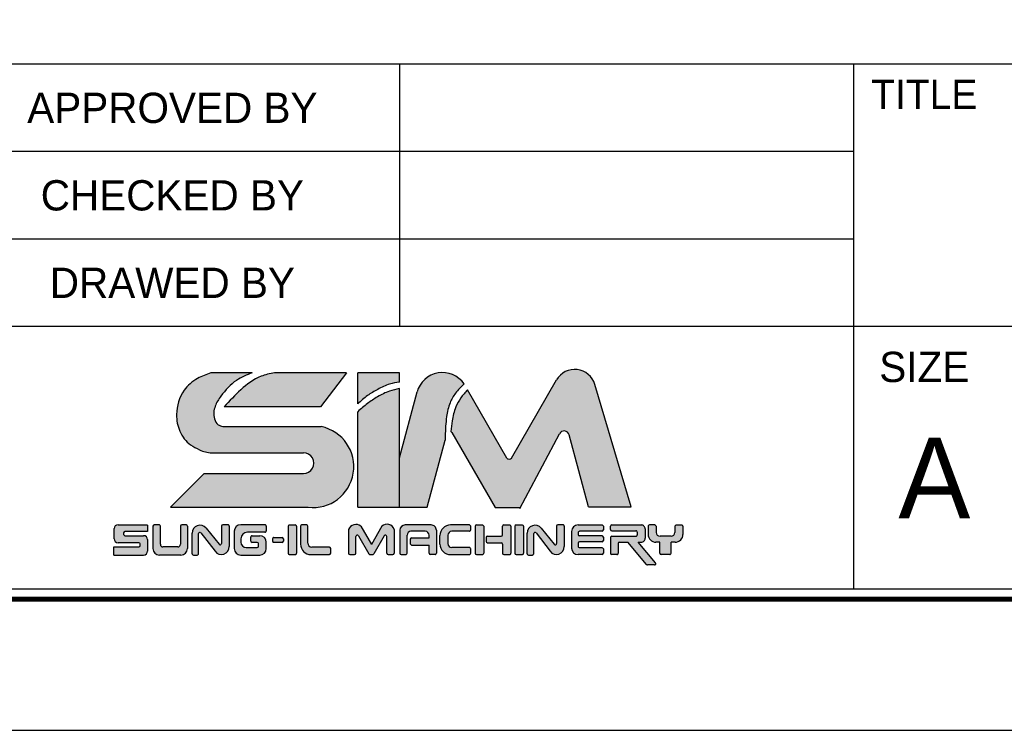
# Model space of a CAD drawing. Header units: millimetres. Extents: x 7251 to 7964, y 51 to 555.
# Tile 2 of 5: x 7707 to 7824, y 51 to 135. Entities that reach past the tile are written whole.
import ezdxf
from ezdxf.enums import TextEntityAlignment as Align

# ---------------------------------------------------------------- set-up
doc = ezdxf.new("R2010")
doc.units = ezdxf.units.MM
doc.header["$LTSCALE"] = 5
doc.layers.add('가는실선', color=1, linetype='Continuous')
doc.layers.add('외형선', color=3, linetype='Continuous')

# ---------------------------------------------------------------- blocks, each defined once
blk = doc.blocks.new('SUNGIL')
at = {"layer": '외형선'}
h = blk.add_hatch(color=150, dxfattribs=at)
h.dxf.hatch_style = 1
h.paths.add_polyline_path([(-15.32034521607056, 0.1363232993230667, 0.4142135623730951), (-15.62034521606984, 0.436323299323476), (-17.04332946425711, 0.436323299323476, -0.4142135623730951), (-17.1433294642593, 0.5363232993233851), (-17.1433294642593, 0.6607271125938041, -0.4142135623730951), (-17.04332946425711, 0.7607271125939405), (-15.32034521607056, 0.7607271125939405), (-15.32034521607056, 1.272719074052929), (-17.57193392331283, 1.272719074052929, 0.4142135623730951), (-17.87193392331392, 0.972719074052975), (-17.87193392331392, 0.2039128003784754, 0.4142135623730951), (-17.57193392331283, -0.09608719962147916), (-15.99039048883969, -0.09608719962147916, -0.4142135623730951), (-15.89039048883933, -0.196087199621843), (-15.89039048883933, -0.314784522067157, -0.4142135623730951), (-15.99039048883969, -0.4147845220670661), (-17.90080074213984, -0.4147845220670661), (-17.90080074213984, -1.035964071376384), (-15.62034521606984, -1.035964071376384, 0.4142135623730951), (-15.32034521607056, -0.7359640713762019)])
h.paths.add_polyline_path([(-3.959990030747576, 1.152137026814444, 0.4142135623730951), (-4.059990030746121, 1.25213702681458), (-4.51451652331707, 1.252137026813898, 0.4142135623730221), (-4.614516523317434, 1.152137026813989), (-4.614516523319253, -0.9073124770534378, 0.4142135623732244), (-4.51451652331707, -1.007312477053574), (-4.059990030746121, -1.007312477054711, 0.4142135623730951), (-3.959990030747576, -0.9073124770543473)])
h.paths.add_polyline_path([(0.5650335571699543, 0.3762042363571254, -0.7673269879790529), (0.7516360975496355, 0.4262042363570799), (1.550409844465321, -0.9573124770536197, 0.2679491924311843), (1.637012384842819, -1.007312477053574), (1.835682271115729, -1.007312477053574, 0.2679491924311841), (1.922284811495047, -0.9573124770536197), (2.721058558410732, 0.4262042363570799, -0.7673269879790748), (2.907661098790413, 0.3762042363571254), (2.907661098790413, -0.9073124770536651, 0.4142135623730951), (3.007661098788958, -1.007312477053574), (3.372694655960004, -1.007312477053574, 0.4142135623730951), (3.472694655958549, -0.9073124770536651), (3.472694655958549, 0.9073124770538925, 0.5572135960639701), (2.5396819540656, 1.157312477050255), (1.736347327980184, -0.2341039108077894), (0.9330127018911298, 1.157312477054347, 0.5198906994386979), (0, 0.9073124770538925), (0, -0.9073124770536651, 0.4142135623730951), (0.1000000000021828, -1.007312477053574), (0.4650335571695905, -1.007312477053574, 0.4142135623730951), (0.5650335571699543, -0.9073124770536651)])
h = blk.add_hatch(color=251, dxfattribs=at)
h.dxf.hatch_style = 1
h.paths.add_polyline_path([(-4.97105499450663, 0.2072521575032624, 0.4142135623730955), (-5.071054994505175, 0.3072521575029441), (-5.691646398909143, 0.3072521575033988, 0.4142135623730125), (-5.791646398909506, 0.2072521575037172), (-5.791646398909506, 0.02459882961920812, 0.414213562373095), (-5.691646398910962, -0.0754011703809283), (-5.071054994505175, -0.07540117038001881, 0.4142135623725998), (-4.97105499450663, 0.02459882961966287)])
h.paths.add_polyline_path([(-12.28087751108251, -0.535964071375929), (-12.28087751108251, 1.17271907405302, 0.4142135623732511), (-12.38087751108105, 1.272719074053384), (-12.71824673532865, 1.272719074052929, 0.4142135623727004), (-12.81824673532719, 1.172719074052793), (-12.81824673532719, -0.2217138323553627, -0.4142135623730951), (-13.01824673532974, -0.4217138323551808), (-14.14548000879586, -0.4217138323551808, -0.4142135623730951), (-14.34548000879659, -0.2217138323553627), (-14.34548000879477, 1.172719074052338, 0.4142135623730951), (-14.44548000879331, 1.272719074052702), (-14.80751994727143, 1.272719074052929, 0.4142135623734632), (-14.90751994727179, 1.172719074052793), (-14.90751994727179, -0.5359640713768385, 0.4142135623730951), (-14.40751994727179, -1.035964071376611), (-12.78087751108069, -1.035964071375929, 0.4142135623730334)])
h.paths.add_polyline_path([(-9.099099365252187, -0.3905156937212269), (-9.099099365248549, 1.172719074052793, 0.4142135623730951), (-9.199099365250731, 1.272719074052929), (-9.587536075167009, 1.272719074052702, 0.4142135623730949), (-9.687536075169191, 1.172719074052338), (-9.687536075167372, -0.1538528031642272, -0.7053166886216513), (-9.865012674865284, -0.2170776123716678), (-10.8639320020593, 1.007012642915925, 0.7053166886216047), (-11.92879160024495, 0.6276637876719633), (-11.92879160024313, -0.9359640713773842, 0.4142135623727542), (-11.82879160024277, -1.035964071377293), (-11.52689582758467, -1.035964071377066, 0.4142135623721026), (-11.4268958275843, -0.9359640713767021), (-11.4268958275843, 0.5934383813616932, -0.7182104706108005), (-11.2473006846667, 0.6539744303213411), (-10.17667022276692, -0.7537319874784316, 0.7182104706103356)])
h.paths.add_polyline_path([(-6.271341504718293, -0.5359640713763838), (-6.271341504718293, -0.06761265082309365, 0.4142135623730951), (-6.771341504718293, 0.4323873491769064), (-7.354107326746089, 0.4323873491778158, 0.4142135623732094), (-7.454107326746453, 0.3323873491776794), (-7.454107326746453, 0.0296939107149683, 0.4142135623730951), (-7.354107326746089, -0.07030608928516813), (-6.96120667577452, -0.07030608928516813, -0.4142135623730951), (-6.861206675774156, -0.1703060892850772), (-6.861206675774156, -0.365264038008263, -0.4142135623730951), (-6.96120667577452, -0.4652640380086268), (-7.806013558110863, -0.4652640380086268, -0.4142135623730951), (-8.206013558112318, -0.06526403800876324), (-8.206013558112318, 0.2047066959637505, -0.4142135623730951), (-7.706013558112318, 0.7047066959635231), (-6.371341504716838, 0.7047066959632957, 0.4142135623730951), (-6.271341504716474, 0.8047066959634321), (-6.271341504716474, 1.172719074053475, 0.4142135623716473), (-6.371341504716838, 1.272719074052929), (-8.217759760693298, 1.272719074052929, 0.4142135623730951), (-8.717759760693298, 0.7727190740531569), (-8.717759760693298, -0.5359640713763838, 0.414213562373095), (-8.217759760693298, -1.035964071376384), (-6.771341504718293, -1.035964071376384, 0.4142135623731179)])
h.paths.add_polyline_path([(-1.362338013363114, -0.5293903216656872, 0.4142135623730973), (-1.462338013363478, -0.4293903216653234), (-2.803363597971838, -0.4293903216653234, -0.4142135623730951), (-3.10336359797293, -0.1293903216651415), (-3.10336359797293, 1.152137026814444, 0.4142135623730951), (-3.203363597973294, 1.25213702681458), (-3.559534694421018, 1.25213702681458, 0.4142135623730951), (-3.659534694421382, 1.152137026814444), (-3.659534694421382, -0.2073124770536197, 0.414213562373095), (-2.85953469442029, -1.007312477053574), (-1.462338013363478, -1.007312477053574, 0.414213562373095), (-1.362338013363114, -0.9073124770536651)])
h.paths.add_polyline_path([(4.456342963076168, 0.4686641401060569, -0.4142135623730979), (4.75634296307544, 0.7686641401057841), (5.839535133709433, 0.7686641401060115, -0.4142135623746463), (6.139535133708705, 0.4686641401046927), (6.139535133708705, 0.2733334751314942), (4.805098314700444, 0.2733334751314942, 0.4142135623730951), (4.705098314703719, 0.1733334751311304), (4.705098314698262, -0.1743424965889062, 0.414213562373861), (4.805098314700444, -0.2743424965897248), (6.139535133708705, -0.2743424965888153), (6.139535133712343, -0.9073124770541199, 0.4142135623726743), (6.239535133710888, -1.007312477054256), (6.59340447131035, -1.007312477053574, 0.414213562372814), (6.693404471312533, -0.9073124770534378), (6.693404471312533, 0.852137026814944, 0.4142135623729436), (6.293404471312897, 1.25213702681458), (4.306512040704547, 1.252137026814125, 0.4142135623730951), (3.906512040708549, 0.8521370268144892), (3.906512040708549, -0.9073124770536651, 0.4142135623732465), (4.006512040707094, -1.007312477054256), (4.356342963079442, -1.007312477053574, 0.414213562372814), (4.456342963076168, -0.9073124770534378)])
h.paths.add_polyline_path([(9.308905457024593, -0.5669163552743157, 0.4142135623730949), (9.20890545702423, -0.4669163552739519), (7.872290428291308, -0.4669163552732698, -0.4142135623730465), (7.572290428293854, -0.1669163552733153), (7.572290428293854, 0.4716728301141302, -0.4142135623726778), (7.872290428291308, 0.77167283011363), (9.208905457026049, 0.7716728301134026, 0.4142135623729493), (9.308905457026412, 0.8716728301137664), (9.308905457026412, 1.152137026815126, 0.4142135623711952), (9.20890545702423, 1.25213702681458), (7.769105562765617, 1.252137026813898, 0.4142135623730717), (6.969105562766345, 0.4521370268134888), (6.969105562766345, -0.2073124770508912, 0.4142135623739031), (7.769105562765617, -1.007312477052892), (9.20890545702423, -1.007312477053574, 0.4142135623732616), (9.308905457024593, -0.9073124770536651)])
h.paths.add_polyline_path([(10.2991855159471, 1.152137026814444, 0.4142135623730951), (10.19918551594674, 1.25213702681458), (9.744659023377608, 1.252137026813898, 0.4142135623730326), (9.644659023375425, 1.152137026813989), (9.644659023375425, -0.9073124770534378, 0.4142135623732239), (9.744659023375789, -1.007312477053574), (10.19918551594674, -1.007312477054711, 0.4142135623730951), (10.2991855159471, -0.9073124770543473)])
h.paths.add_polyline_path([(12.38076114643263, 1.152137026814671, 0.4142135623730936), (12.28076114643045, 1.25213702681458), (11.82623465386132, 1.252137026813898, 0.4142135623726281), (11.72623465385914, 1.152137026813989), (11.72623465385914, 0.4936220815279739, -0.4142135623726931), (11.62623465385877, 0.3936220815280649), (10.58187901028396, 0.3936220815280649, 0.4142135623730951), (10.48187901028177, 0.2936220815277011), (10.48187901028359, 0.00194314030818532, 0.4142135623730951), (10.58187901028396, -0.09805685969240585), (11.62623465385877, -0.09805685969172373, -0.4142135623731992), (11.72623465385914, -0.1980568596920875), (11.72623465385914, -0.9073124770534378, 0.4142135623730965), (11.8262346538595, -1.007312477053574), (12.28076114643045, -1.007312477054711, 0.4142135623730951), (12.38076114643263, -0.9073124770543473)])
h.paths.add_polyline_path([(13.32977494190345, 1.152137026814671, 0.4142135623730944), (13.22977494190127, 1.25213702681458), (12.77524844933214, 1.252137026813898, 0.4142135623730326), (12.67524844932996, 1.152137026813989), (12.67524844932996, -0.9073124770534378, 0.4142135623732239), (12.77524844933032, -1.007312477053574), (13.22977494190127, -1.007312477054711, 0.4142135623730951), (13.32977494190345, -0.9073124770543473)])
h.paths.add_polyline_path([(14.6790167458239, 1.007012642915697, 0.7053166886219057), (13.61415714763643, 0.6276637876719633), (13.61415714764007, -0.9359640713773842, 0.4142135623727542), (13.71415714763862, -1.035964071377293), (14.01605292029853, -1.035964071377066, 0.4142135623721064), (14.11605292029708, -0.9359640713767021), (14.11605292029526, 0.5934383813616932, -0.7182104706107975), (14.2956480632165, 0.6539744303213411), (15.36627852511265, -0.7537319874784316, 0.7182104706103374), (16.44384938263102, -0.3905156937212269), (16.44384938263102, 1.172719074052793, 0.4142135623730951), (16.34384938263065, 1.272719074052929), (15.95541267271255, 1.272719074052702, 0.4142135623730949), (15.85541267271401, 1.172719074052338), (15.85541267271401, -0.1538528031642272, -0.7053166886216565), (15.6779360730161, -0.2170776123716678)])
h.paths.add_polyline_path([(19.4189332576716, 1.152137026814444, 0.4142135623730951), (19.31893325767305, 1.25213702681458), (17.49662840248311, 1.25213702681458, 0.4142135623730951), (16.99662840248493, 0.7521370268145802), (16.99662840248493, -0.5073124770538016, 0.4142135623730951), (17.49662840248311, -1.007312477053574), (19.31893325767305, -1.007312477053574, 0.414213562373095), (19.4189332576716, -0.9073124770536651), (19.4189332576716, -0.5778951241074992, 0.4142135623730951), (19.31893325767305, -0.4778951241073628), (17.60363558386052, -0.4778951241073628, -0.4142135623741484), (17.50363558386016, -0.3778951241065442), (17.50363558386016, -0.1244796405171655, -0.4142135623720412), (17.60363558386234, -0.02447964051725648), (19.31893325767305, -0.02447964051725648, 0.4142135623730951), (19.4189332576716, 0.07552035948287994), (19.4189332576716, 0.3219568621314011, 0.4142135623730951), (19.31893325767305, 0.4219568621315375), (17.60363558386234, 0.4219568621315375, -0.4142135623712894), (17.50363558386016, 0.5219568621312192), (17.50363558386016, 0.6707348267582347, -0.4142135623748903), (17.60363558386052, 0.7707348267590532), (19.31893325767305, 0.7707348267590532, 0.4142135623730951), (19.4189332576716, 0.870734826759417)])
h.paths.add_polyline_path([(22.60263788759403, 0.952137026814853, 0.4142135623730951), (22.30263788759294, 1.252137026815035), (20.05717268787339, 1.25213702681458, 0.4142135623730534), (19.95717268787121, 1.152137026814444), (19.95717268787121, 0.9041253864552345, 0.4142135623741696), (20.05717268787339, 0.8041253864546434), (21.90090023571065, 0.8041253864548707, -0.4142135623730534), (22.00090023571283, 0.7041253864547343), (22.00090023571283, 0.4896281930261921, -0.4142135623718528), (21.90090023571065, 0.3896281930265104), (20.05717268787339, 0.3896281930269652, 0.4142135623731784), (19.95717268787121, 0.2896281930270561), (19.95717268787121, -0.9073124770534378, 0.4142135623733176), (20.05717268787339, -1.007312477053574), (20.45308013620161, -1.007312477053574, 0.414213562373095), (20.55308013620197, -0.9073124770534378), (20.55308013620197, -0.1613095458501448, -0.414213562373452), (20.65308013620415, -0.06130954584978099), (21.28090429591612, -0.06130954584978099), (22.70003576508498, -1.752564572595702, 0.2216946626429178), (22.77664020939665, -1.788285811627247), (23.31875131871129, -1.788285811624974, 0.6370702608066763), (23.39535576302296, -1.624007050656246), (22.08409686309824, -0.06130954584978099), (22.30263788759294, -0.06130954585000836, 0.4142135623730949), (22.60263788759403, 0.2386904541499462)])
h.paths.add_polyline_path([(25.48938805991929, 0.5386904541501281), (25.48938805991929, 1.152137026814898, 0.4142135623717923), (25.38938805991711, 1.25213702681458), (24.97889821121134, 1.25213702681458, 0.4142135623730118), (24.87889821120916, 1.152137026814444), (24.87889821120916, 0.6896281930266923, -0.4142135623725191), (24.57889821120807, 0.3896281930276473), (23.73988544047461, 0.3896281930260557, -0.414213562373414), (23.4398854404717, 0.6896281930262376), (23.4398854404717, 1.152137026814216, 0.4142135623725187), (23.33988544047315, 1.252137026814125), (22.92939559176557, 1.25213702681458, 0.4142135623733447), (22.82939559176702, 1.152137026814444), (22.82939559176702, 0.5386904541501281, 0.4142135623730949), (23.42939559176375, -0.06130954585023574), (24.88938805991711, -0.06130954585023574, 0.4142135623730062)])
h.paths.add_polyline_path([(24.57966956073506, -0.06130954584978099), (23.71582084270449, -0.06130954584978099), (23.71582084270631, -0.9073124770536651, 0.4142135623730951), (23.81582084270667, -1.007312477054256), (24.47966956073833, -1.007312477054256, 0.4142135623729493), (24.57966956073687, -0.9073124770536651)])
for p, q in [((-17.87193392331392, 0.203912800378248), (-17.87193392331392, 0.972719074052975)), ((-17.57193392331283, 1.272719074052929), (-15.32034521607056, 1.272719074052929)), ((-15.32034521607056, 0.7607271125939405), (-17.04332946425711, 0.7607271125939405)), ((-15.32034521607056, 1.234862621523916), (-15.32034521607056, 0.7607271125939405)), ((-14.90751994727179, 1.17271907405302), (-14.90751994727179, -0.5359640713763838)), ((-14.44548000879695, 1.272719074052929), (-14.80751994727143, 1.272719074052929)), ((-14.34548000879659, -0.2217138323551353), (-14.34548000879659, 1.17271907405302)), ((-12.81824673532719, 1.17271907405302), (-12.81824673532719, -0.2217138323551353)), ((-12.38087751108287, 1.272719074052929), (-12.71824673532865, 1.272719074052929)), ((-12.28087751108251, 1.17271907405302), (-12.28087751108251, -0.5359640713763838)), ((-10.86393200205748, 1.007012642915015), (-9.865012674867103, -0.2170776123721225)), ((-9.687536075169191, 1.17271907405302), (-9.687536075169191, -0.1538528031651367)), ((-9.199099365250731, 1.272719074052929), (-9.587536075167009, 1.272719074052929)), ((-9.099099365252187, 1.17271907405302), (-9.099099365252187, -0.390515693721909)), ((-8.717759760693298, 0.7727190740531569), (-8.717759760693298, -0.5359640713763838)), ((-6.371341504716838, 1.272719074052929), (-8.217759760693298, 1.272719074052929)), ((-6.271341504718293, 1.17271907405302), (-6.271341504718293, 0.8047066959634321)), ((-6.271341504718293, 1.17271907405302), (-6.271341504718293, 0.8047066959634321)), ((-4.614516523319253, 1.152137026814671), (-4.614516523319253, -0.9073124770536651)), ((-4.51451652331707, 1.25213702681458), (-4.059990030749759, 1.25213702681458)), ((-3.959990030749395, 1.152137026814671), (-3.959990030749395, -0.9073124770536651)), ((-3.659534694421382, 1.152137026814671), (-3.659534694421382, -0.2073124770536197)), ((-3.203363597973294, 1.25213702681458), (-3.559534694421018, 1.25213702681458)), ((-3.10336359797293, -0.1293903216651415), (-3.10336359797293, 1.152137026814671)), ((0, 0.9073124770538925), (0, -0.9073124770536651)), ((0.9330127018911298, 1.157312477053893), (1.736347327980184, -0.2341039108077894)), ((2.5396819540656, 1.157312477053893), (1.736347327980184, -0.2341039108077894)), ((3.472694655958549, 0.9073124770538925), (3.472694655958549, -0.9073124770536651)), ((3.906512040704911, 0.8521370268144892), (3.906512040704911, -0.9073124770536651)), ((6.293404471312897, 1.25213702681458), (4.306512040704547, 1.25213702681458)), ((5.839535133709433, 0.7686641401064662), (4.75634296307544, 0.7686641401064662)), ((6.693404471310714, 0.8521370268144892), (6.693404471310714, -0.9073124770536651)), ((9.20890545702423, 1.25213702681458), (7.769105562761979, 1.25213702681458)), ((9.20890545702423, 0.7716728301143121), (7.872290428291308, 0.7716728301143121)), ((9.308905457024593, 0.8716728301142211), (9.308905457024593, 1.152137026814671)), ((9.644659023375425, 1.152137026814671), (9.644659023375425, -0.9073124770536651)), ((9.744659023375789, 1.25213702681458), (10.19918551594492, 1.25213702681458)), ((10.2991855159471, 1.152137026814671), (10.2991855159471, -0.9073124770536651)), ((11.72623465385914, 0.4936220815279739), (11.72623465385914, 1.152137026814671)), ((11.8262346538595, 1.25213702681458), (12.28076114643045, 1.25213702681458)), ((12.38076114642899, 1.152137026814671), (12.38076114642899, -0.9073124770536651)), ((12.67524844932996, 1.152137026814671), (12.67524844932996, -0.9073124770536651)), ((12.77524844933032, 1.25213702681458), (13.22977494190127, 1.25213702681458)), ((13.32977494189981, 1.152137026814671), (13.32977494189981, -0.9073124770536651)), ((14.6790167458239, 1.007012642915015), (15.67793607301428, -0.2170776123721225)), ((15.85541267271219, 1.17271907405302), (15.85541267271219, -0.1538528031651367)), ((16.34384938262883, 1.272719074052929), (15.95541267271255, 1.272719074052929)), ((16.44384938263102, 1.17271907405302), (16.44384938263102, -0.390515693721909)), ((16.99662840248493, 0.7521370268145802), (16.99662840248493, -0.5073124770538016)), ((17.49662840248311, 1.25213702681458), (19.31893325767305, 1.25213702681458)), ((19.31893325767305, 0.7707348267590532), (17.60363558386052, 0.7707348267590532)), ((19.4189332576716, 1.152137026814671), (19.4189332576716, 0.8707348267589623)), ((19.95717268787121, 0.904125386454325), (19.95717268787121, 1.152137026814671)), ((20.05717268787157, 1.25213702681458), (22.30263788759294, 1.25213702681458)), ((20.05717268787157, 0.804125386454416), (21.90090023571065, 0.804125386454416)), ((22.60263788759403, 0.9521370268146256), (22.60263788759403, 0.2386904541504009)), ((22.82939559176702, 1.152137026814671), (22.82939559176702, 0.5386904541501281)), ((23.33988544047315, 1.25213702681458), (22.92939559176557, 1.25213702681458)), ((23.4398854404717, 1.152137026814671), (23.4398854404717, 0.6896281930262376)), ((24.87889821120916, 1.152137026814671), (24.87889821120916, 0.6896281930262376)), ((24.97889821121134, 1.25213702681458), (25.38938805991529, 1.25213702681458)), ((25.48938805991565, 1.152137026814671), (25.48938805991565, 0.5386904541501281)), ((-17.1433294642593, 0.6607271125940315), (-17.1433294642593, 0.5363232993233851)), ((-17.04332946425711, 0.436323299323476), (-15.62034521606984, 0.436323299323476)), ((-15.32034521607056, 0.1363232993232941), (-15.32034521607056, -0.7359640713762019)), ((-11.92879160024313, -0.9359640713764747), (-11.92879160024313, 0.6276637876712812)), ((-11.4268958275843, -0.9359640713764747), (-11.4268958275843, 0.5934383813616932)), ((-11.2473006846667, 0.6539744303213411), (-10.17667022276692, -0.7537319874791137)), ((-8.206013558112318, 0.2047066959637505), (-8.206013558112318, -0.06526403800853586)), ((-6.371341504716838, 0.7047066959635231), (-7.706013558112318, 0.7047066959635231)), ((-7.454107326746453, 0.02969391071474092), (-7.454107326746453, 0.3323873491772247)), ((-7.354107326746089, 0.4323873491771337), (-6.771341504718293, 0.4323873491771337)), ((-5.791646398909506, 0.2072521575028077), (-5.791646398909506, 0.02459882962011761)), ((-5.691646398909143, 0.3072521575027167), (-5.071054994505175, 0.3072521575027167)), ((-4.971054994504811, 0.2072521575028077), (-4.971054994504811, 0.02459882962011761)), ((0.5650335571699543, -0.9073124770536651), (0.5650335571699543, 0.3762042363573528)), ((0.7516360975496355, 0.4262042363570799), (1.550409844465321, -0.9573124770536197)), ((2.721058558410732, 0.4262042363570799), (1.922284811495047, -0.9573124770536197)), ((2.907661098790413, -0.9073124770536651), (2.907661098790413, 0.3762042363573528)), ((4.456342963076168, -0.9073124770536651), (4.456342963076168, 0.4686641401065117)), ((4.705098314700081, 0.1733334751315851), (4.705098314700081, -0.1743424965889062)), ((4.805098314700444, 0.2733334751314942), (6.139535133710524, 0.2733334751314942)), ((6.139535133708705, 0.2733334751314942), (6.139535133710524, 0.4686641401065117)), ((6.969105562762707, -0.2073124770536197), (6.969105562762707, 0.4521370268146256)), ((7.572290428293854, 0.4716728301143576), (7.572290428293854, -0.1669163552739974)), ((10.48187901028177, 0.2936220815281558), (10.48187901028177, 0.00194314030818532)), ((10.58187901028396, 0.3936220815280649), (11.62623465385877, 0.3936220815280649)), ((13.61415714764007, -0.9359640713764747), (13.61415714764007, 0.6276637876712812)), ((14.11605292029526, -0.9359640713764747), (14.11605292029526, 0.5934383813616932)), ((14.2956480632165, 0.6539744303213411), (15.36627852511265, -0.7537319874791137)), ((17.50363558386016, 0.6707348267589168), (17.50363558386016, 0.5219568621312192)), ((19.31893325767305, 0.4219568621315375), (17.60363558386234, 0.4219568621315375)), ((19.4189332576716, 0.3219568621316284), (19.4189332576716, 0.07552035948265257)), ((19.95717268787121, 0.2896281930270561), (19.95717268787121, -0.9073124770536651)), ((20.05717268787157, 0.3896281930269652), (21.90090023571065, 0.3896281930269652)), ((22.0009002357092, 0.704125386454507), (22.0009002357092, 0.4896281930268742)), ((24.57889821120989, 0.3896281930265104), (23.73988544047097, 0.3896281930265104)), ((-17.90080074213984, -1.035964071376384), (-17.90080074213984, -0.4147845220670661)), ((-17.90080074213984, -0.4147845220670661), (-15.99039048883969, -0.4147845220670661)), ((-15.99039048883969, -0.09608719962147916), (-17.57193392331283, -0.09608719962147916)), ((-15.89039048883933, -0.314784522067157), (-15.89039048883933, -0.1960871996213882)), ((-13.01824673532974, -0.4217138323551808), (-14.14548000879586, -0.4217138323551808)), ((-7.806013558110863, -0.4652640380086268), (-6.96120667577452, -0.4652640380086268)), ((-6.96120667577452, -0.07030608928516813), (-7.354107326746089, -0.07030608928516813)), ((-6.861206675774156, -0.3652640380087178), (-6.861206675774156, -0.1703060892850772)), ((-6.271341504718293, -0.5359640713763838), (-6.271341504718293, -0.0676126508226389)), ((-5.071054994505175, -0.07540117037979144), (-5.691646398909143, -0.07540117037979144)), ((-1.462338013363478, -0.4293903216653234), (-2.803363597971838, -0.4293903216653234)), ((-1.362338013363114, -0.9073124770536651), (-1.362338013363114, -0.5293903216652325)), ((4.805098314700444, -0.2743424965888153), (6.139535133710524, -0.2743424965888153)), ((6.139535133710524, -0.9073124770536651), (6.139535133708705, -0.2743424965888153)), ((9.20890545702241, -0.4669163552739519), (7.872290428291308, -0.4669163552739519)), ((9.308905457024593, -0.9073124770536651), (9.308905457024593, -0.566916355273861)), ((10.58187901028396, -0.09805685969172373), (11.62623465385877, -0.09805685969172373)), ((11.72623465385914, -0.1980568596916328), (11.72623465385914, -0.9073124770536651)), ((17.50363558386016, -0.1244796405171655), (17.50363558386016, -0.377895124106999)), ((19.31893325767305, -0.02447964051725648), (17.60363558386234, -0.02447964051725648)), ((19.31893325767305, -0.4778951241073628), (17.60363558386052, -0.4778951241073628)), ((19.4189332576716, -0.5778951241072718), (19.4189332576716, -0.9073124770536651)), ((20.55308013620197, -0.16130954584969), (20.55308013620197, -0.9073124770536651)), ((20.65308013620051, -0.06130954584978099), (21.28090429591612, -0.06130954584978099)), ((22.70003576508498, -1.752564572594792), (21.28090429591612, -0.06130954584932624)), ((22.08409686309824, -0.06130954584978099), (22.30263788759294, -0.06130954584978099)), ((23.39535576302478, -1.624007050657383), (22.08409686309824, -0.06130954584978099)), ((23.71582084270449, -0.06130954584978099), (23.42939559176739, -0.06130954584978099)), ((23.71582084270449, -0.9073124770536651), (23.71582084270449, -0.06130954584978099)), ((24.88938805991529, -0.06130954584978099), (24.57966956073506, -0.06130954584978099)), ((24.57966956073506, -0.9073124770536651), (24.57966956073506, -0.06130954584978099)), ((-17.90080074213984, -1.035964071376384), (-15.62034521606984, -1.035964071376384)), ((-12.78087751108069, -1.035964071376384), (-14.40751994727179, -1.035964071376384)), ((-11.82879160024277, -1.035964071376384), (-11.52689582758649, -1.035964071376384)), ((-8.217759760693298, -1.035964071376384), (-6.771341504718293, -1.035964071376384)), ((-4.51451652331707, -1.007312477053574), (-4.059990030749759, -1.007312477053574)), ((-2.85953469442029, -1.007312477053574), (-1.462338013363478, -1.007312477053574)), ((0.1000000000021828, -1.007312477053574), (0.4650335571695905, -1.007312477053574)), ((1.637012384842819, -1.007312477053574), (1.835682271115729, -1.007312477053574)), ((3.007661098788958, -1.007312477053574), (3.372694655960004, -1.007312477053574)), ((4.006512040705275, -1.007312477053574), (4.356342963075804, -1.007312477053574)), ((6.59340447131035, -1.007312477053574), (6.239535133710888, -1.007312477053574)), ((7.769105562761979, -1.007312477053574), (9.20890545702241, -1.007312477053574)), ((9.744659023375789, -1.007312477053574), (10.19918551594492, -1.007312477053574)), ((11.8262346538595, -1.007312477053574), (12.28076114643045, -1.007312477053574)), ((12.77524844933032, -1.007312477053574), (13.22977494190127, -1.007312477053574)), ((13.71415714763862, -1.035964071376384), (14.0160529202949, -1.035964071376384)), ((19.31893325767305, -1.007312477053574), (17.49662840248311, -1.007312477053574)), ((20.45308013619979, -1.007312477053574), (20.05717268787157, -1.007312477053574)), ((24.47966956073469, -1.007312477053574), (23.81582084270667, -1.007312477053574)), ((23.31875131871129, -1.788285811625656), (22.77664020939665, -1.788285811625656))]:
    blk.add_line(p, q, dxfattribs=at)
for centre, radius, start, end in [((-17.57193392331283, 0.972719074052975), 0.3, 90, 180), ((-17.04332946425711, 0.6607271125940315), 0.09999999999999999, 90, 180), ((-14.80751994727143, 1.17271907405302), 0.09999999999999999, 90, 180), ((-14.44548000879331, 1.172719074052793), 0.09999999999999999, 2.62505172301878e-10, 90.00000000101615), ((-12.71824673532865, 1.17271907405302), 0.09999999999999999, 90, 180), ((-12.38087751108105, 1.172719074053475), 0.09999999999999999, 359.9999999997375, 90.00000000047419), ((-11.32879160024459, 0.6276637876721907), 0.6, 39.21617813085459, 180.0000000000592), ((-9.587536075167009, 1.172719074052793), 0.09999999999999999, 90.00000000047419, 179.9999999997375), ((-9.199099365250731, 1.17271907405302), 0.09999999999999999, 0, 90.00000000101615), ((-8.217759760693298, 0.7727190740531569), 0.5, 90, 180), ((-6.371341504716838, 1.17271907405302), 0.09999999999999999, 0, 90.00000000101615), ((-6.371341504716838, 0.8047066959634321), 0.09999999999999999, 269.9999999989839, 1.270186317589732e-10), ((-4.51451652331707, 1.152137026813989), 0.09999999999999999, 90.00000000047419, 179.9999999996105), ((-4.059990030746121, 1.152137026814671), 0.09999999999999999, 359.9999999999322, 90.00000000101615), ((-3.559534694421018, 1.152137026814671), 0.09999999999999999, 90, 180), ((-3.203363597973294, 1.152137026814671), 0.09999999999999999, 0, 90), ((0.5542307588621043, 0.704920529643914), 0.5900290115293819, 50.06099622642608, 159.9390037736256), ((2.928848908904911, 0.7436779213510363), 0.5679299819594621, 16.7457072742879, 133.2542927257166), ((4.306512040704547, 0.8521370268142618), 0.4, 90.00000000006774, 179.9999999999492), ((4.75634296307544, 0.4686641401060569), 0.3, 90, 179.999999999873), ((5.839535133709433, 0.4686641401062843), 0.3, 6.774327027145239e-11, 89.99999999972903), ((6.293404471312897, 0.8521370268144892), 0.4, 0, 90.00000000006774), ((7.769105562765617, 0.4521370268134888), 0.7999999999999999, 90.00000000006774, 179.9999999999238), ((7.872290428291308, 0.4716728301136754), 0.3, 90, 179.999999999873), ((9.20890545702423, 1.152137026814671), 0.09999999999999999, 359.9999999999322, 90.00000000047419), ((9.208905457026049, 0.8716728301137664), 0.09999999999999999, 269.9999999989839, 4.48799165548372e-10), ((9.744659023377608, 1.152137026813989), 0.09999999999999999, 90.00000000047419, 179.9999999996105), ((10.19918551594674, 1.152137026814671), 0.09999999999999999, 359.9999999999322, 90.00000000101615), ((11.82623465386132, 1.152137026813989), 0.09999999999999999, 90.00000000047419, 179.9999999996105), ((12.28076114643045, 1.152137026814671), 0.09999999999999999, 359.9999999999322, 90.00000000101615), ((12.77524844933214, 1.152137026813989), 0.09999999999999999, 90.00000000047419, 179.9999999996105), ((13.22977494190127, 1.152137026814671), 0.09999999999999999, 359.9999999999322, 90.00000000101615), ((14.2141571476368, 0.6276637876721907), 0.6, 39.21617813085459, 180.0000000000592), ((15.95541267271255, 1.172719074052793), 0.09999999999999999, 90.00000000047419, 179.9999999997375), ((16.34384938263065, 1.17271907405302), 0.09999999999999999, 0, 90.00000000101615), ((17.49662840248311, 0.7521370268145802), 0.5, 90, 180), ((17.60363558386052, 0.6707348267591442), 0.09999999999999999, 90, 180.0000000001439), ((19.31893325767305, 1.152137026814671), 0.09999999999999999, 0, 90), ((19.31893325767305, 0.8707348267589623), 0.09999999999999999, 270, 0), ((20.05717268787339, 1.152137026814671), 0.09999999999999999, 90.00000000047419, 180.0000000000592), ((20.05717268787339, 0.9041253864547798), 0.09999999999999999, 180.000000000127, 269.9999999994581), ((21.90090023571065, 0.7041253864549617), 0.09999999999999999, 359.9999999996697, 90.00000000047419), ((22.30263788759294, 0.952137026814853), 0.3, 359.9999999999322, 90), ((22.92939559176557, 1.152137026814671), 0.09999999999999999, 90, 180.0000000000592), ((23.33988544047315, 1.152137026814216), 0.09999999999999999, 1.862939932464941e-10, 90.00000000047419), ((24.97889821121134, 1.152137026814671), 0.09999999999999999, 90.00000000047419, 180.0000000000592), ((25.38938805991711, 1.152137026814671), 0.09999999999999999, 359.9999999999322, 90.00000000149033), ((-17.57193392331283, 0.203912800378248), 0.3, 180, 270), ((-17.04332946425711, 0.5363232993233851), 0.09999999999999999, 180, 270), ((-15.62034521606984, 0.1363232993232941), 0.3, 0, 90), ((-11.32689582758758, 0.5934383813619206), 0.09999999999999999, 37.25478689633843, 180.0000000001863), ((-7.706013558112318, 0.2047066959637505), 0.5, 90, 180), ((-7.354107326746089, 0.3323873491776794), 0.09999999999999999, 90, 180.0000000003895), ((-7.354107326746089, 0.02969391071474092), 0.09999999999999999, 180, 270), ((-6.771341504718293, -0.06761265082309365), 0.5, 3.387163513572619e-11, 90), ((-5.691646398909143, 0.2072521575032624), 0.09999999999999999, 90, 180.0000000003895), ((-5.691646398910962, 0.02459882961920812), 0.09999999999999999, 179.999999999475, 270.0000000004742), ((-5.071054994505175, 0.2072521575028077), 0.09999999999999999, 0, 90), ((-5.071054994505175, 0.02459882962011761), 0.09999999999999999, 270, 0), ((0.6650335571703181, 0.3762042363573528), 0.09999999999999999, 30.00000000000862, 180), ((2.80766109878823, 0.3762042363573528), 0.09999999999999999, 0, 149.9999999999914), ((4.805098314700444, 0.1733334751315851), 0.09999999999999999, 90.00000000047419, 179.9999999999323), ((10.58187901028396, 0.2936220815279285), 0.09999999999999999, 90, 179.9999999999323), ((10.58187901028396, 0.001943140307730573), 0.09999999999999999, 179.9999999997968, 269.9999999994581), ((11.62623465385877, 0.4936220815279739), 0.09999999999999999, 270, 359.9999999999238), ((14.21605292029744, 0.5934383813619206), 0.09999999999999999, 37.25478689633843, 180.0000000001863), ((17.60363558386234, 0.5219568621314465), 0.09999999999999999, 180.0000000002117, 270), ((19.31893325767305, 0.3219568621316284), 0.09999999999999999, 0, 90), ((19.31893325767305, 0.07552035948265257), 0.09999999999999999, 270, 0), ((20.05717268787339, 0.2896281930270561), 0.09999999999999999, 90.00000000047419, 180.0000000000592), ((21.90090023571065, 0.4896281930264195), 0.09999999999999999, 269.9999999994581, 3.302484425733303e-10), ((22.30263788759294, 0.2386904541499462), 0.3, 270, 5.080745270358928e-11), ((23.42939559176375, 0.5386904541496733), 0.6, 179.9999999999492, 270.0000000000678), ((23.73988544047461, 0.6896281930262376), 0.3, 179.9999999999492, 269.999999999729), ((24.57889821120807, 0.6896281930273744), 0.3, 270.0000000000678, 359.9999999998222), ((24.88938805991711, 0.5386904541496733), 0.6, 269.9999999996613, 5.080745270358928e-11), ((-15.99039048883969, -0.1960871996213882), 0.09999999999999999, 0, 90), ((-15.99039048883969, -0.314784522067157), 0.09999999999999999, 270, 0), ((-15.62034521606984, -0.7359640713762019), 0.3, 270, 0), ((-14.40751994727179, -0.5359640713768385), 0.5, 179.9999999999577, 269.9999999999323), ((-14.14548000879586, -0.2217138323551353), 0.2, 180, 270), ((-13.01824673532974, -0.2217138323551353), 0.2, 270, 0), ((-12.78087751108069, -0.535964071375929), 0.5, 270.0000000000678, 359.9999999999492), ((-9.699099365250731, -0.3905156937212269), 0.6, 217.2547868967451, 359.9999999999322), ((-9.787536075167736, -0.1538528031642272), 0.09999999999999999, 219.2161781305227, 359.9999999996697), ((-8.217759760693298, -0.5359640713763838), 0.5, 180.0000000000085, 269.9999999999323), ((-7.806013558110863, -0.06526403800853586), 0.4, 180, 270), ((-6.96120667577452, -0.1703060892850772), 0.09999999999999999, 0, 90), ((-6.96120667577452, -0.3652640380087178), 0.09999999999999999, 270, 0), ((-6.771341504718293, -0.5359640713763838), 0.5, 270, 359.9999999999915), ((-2.85953469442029, -0.2073124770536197), 0.7999999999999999, 180, 270), ((-2.803363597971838, -0.1293903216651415), 0.3, 180, 270), ((-1.462338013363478, -0.5293903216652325), 0.09999999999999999, 0, 90), ((4.805098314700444, -0.1743424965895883), 0.09999999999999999, 179.9999999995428, 270.0000000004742), ((7.769105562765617, -0.2073124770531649), 0.7999999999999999, 180.0000000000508, 269.999999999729), ((7.872290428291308, -0.1669163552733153), 0.3, 180.0000000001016, 270.0000000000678), ((9.20890545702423, -0.5669163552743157), 0.09999999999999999, 1.270186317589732e-10, 90.00000000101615), ((11.62623465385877, -0.1980568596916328), 0.09999999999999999, 0, 90), ((15.84384938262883, -0.3905156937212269), 0.6, 217.2547868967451, 359.9999999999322), ((15.75541267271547, -0.1538528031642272), 0.09999999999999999, 219.2161781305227, 359.9999999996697), ((17.49662840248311, -0.5073124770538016), 0.5, 180, 270), ((17.60363558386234, -0.1244796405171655), 0.09999999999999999, 90, 179.9999999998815), ((17.60363558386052, -0.3778951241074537), 0.09999999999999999, 179.9999999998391, 270), ((19.31893325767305, -0.5778951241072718), 0.09999999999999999, 0, 90), ((20.65308013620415, -0.16130954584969), 0.09999999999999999, 90.00000000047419, 180), ((-11.82879160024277, -0.9359640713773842), 0.09999999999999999, 179.9999999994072, 270), ((-11.52689582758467, -0.9359640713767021), 0.09999999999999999, 269.9999999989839, 3.302484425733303e-10), ((-4.51451652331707, -0.9073124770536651), 0.09999999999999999, 180, 270), ((-4.059990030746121, -0.9073124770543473), 0.09999999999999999, 269.9999999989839, 4.48799165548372e-10), ((-1.462338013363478, -0.9073124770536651), 0.09999999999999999, 270, 0), ((0.1000000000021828, -0.9073124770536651), 0.09999999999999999, 180, 270), ((0.4650335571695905, -0.9073124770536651), 0.09999999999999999, 270, 0), ((1.637012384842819, -0.9073124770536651), 0.09999999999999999, 210.0000000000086, 270), ((1.835682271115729, -0.9073124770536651), 0.09999999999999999, 270, 329.9999999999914), ((3.007661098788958, -0.9073124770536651), 0.09999999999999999, 180, 270), ((3.372694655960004, -0.9073124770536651), 0.09999999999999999, 270, 0), ((4.006512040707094, -0.9073124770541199), 0.09999999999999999, 179.9999999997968, 269.9999999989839), ((4.356342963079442, -0.9073124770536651), 0.09999999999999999, 269.9999999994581, 0), ((6.239535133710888, -0.9073124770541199), 0.09999999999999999, 179.9999999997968, 269.9999999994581), ((6.59340447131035, -0.9073124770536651), 0.09999999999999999, 269.9999999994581, 0), ((9.20890545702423, -0.9073124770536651), 0.09999999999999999, 269.9999999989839, 0), ((9.744659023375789, -0.9073124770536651), 0.09999999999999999, 180, 270), ((10.19918551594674, -0.9073124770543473), 0.09999999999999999, 269.9999999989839, 4.48799165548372e-10), ((11.8262346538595, -0.9073124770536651), 0.09999999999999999, 180, 270), ((12.28076114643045, -0.9073124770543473), 0.09999999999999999, 269.9999999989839, 4.48799165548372e-10), ((12.77524844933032, -0.9073124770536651), 0.09999999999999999, 180, 270), ((13.22977494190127, -0.9073124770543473), 0.09999999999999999, 269.9999999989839, 4.48799165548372e-10), ((13.71415714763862, -0.9359640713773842), 0.09999999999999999, 179.9999999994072, 270), ((14.01605292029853, -0.9359640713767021), 0.09999999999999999, 269.9999999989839, 3.302484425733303e-10), ((19.31893325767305, -0.9073124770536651), 0.09999999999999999, 270, 0), ((20.05717268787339, -0.9073124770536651), 0.09999999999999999, 180, 269.9999999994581), ((20.45308013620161, -0.9073124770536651), 0.09999999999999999, 269.9999999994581, 0), ((23.81582084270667, -0.9073124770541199), 0.09999999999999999, 179.9999999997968, 269.9999999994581), ((24.47966956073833, -0.9073124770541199), 0.09999999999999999, 269.9999999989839, 1.862939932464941e-10), ((22.77664020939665, -1.688285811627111), 0.09999999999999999, 219.999999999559, 270), ((23.31875131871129, -1.688285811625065), 0.09999999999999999, 270.0000000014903, 39.99999999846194)]:
    blk.add_arc(centre, radius, start, end, dxfattribs=at)
blk = doc.blocks.new('SIM')
at = {"layer": '외형선'}
h = blk.add_hatch(color=150, dxfattribs=at)
h.dxf.hatch_style = 1
edge = h.paths.add_edge_path()
edge.add_spline(control_points=[(-2.06413229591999, 2.673467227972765), (-1.906725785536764, 2.813532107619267), (-1.601537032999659, 3.085097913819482), (-1.066663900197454, 3.404755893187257), (-0.5415774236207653, 3.659944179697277), (-0.1646305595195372, 3.724102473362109), (0, 3.752123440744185)], knot_values=[0, 0, 0, 0, 0.6304310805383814, 1.222315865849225, 1.865724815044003, 2.364625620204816, 2.364625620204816, 2.364625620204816, 2.364625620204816], degree=3, periodic=0)
edge.add_line((0, 3.752123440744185), (0, 4.212381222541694))
edge.add_line((0, 4.212381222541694), (-2.06413229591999, 4.212381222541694))
edge.add_line((-2.06413229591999, 4.212381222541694), (-2.06413229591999, 2.673467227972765))
edge = h.paths.add_edge_path()
edge.add_spline(control_points=[(0, 3.432501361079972), (-0.1682369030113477, 3.393807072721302), (-0.5471342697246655, 3.306661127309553), (-1.076010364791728, 3.039561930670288), (-1.596123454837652, 2.690957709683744), (-1.905474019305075, 2.421609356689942), (-2.06413229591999, 2.283467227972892)], knot_values=[0, 0, 0, 0, 0.5164407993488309, 1.163110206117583, 1.761888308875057, 2.392319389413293, 2.392319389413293, 2.392319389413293, 2.392319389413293], degree=3, periodic=0)
edge.add_line((-2.06413229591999, 2.283467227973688), (-2.06413229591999, -2.455138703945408))
edge.add_line((-2.06413229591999, -2.455138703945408), (0, -2.455138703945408))
edge.add_line((0, -2.455138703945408), (0, 3.432501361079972))
edge = h.paths.add_edge_path()
edge.add_line((-3.870489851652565, 1.544202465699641), (-8.754379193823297, 1.544202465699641))
edge.add_spline(control_points=[(-8.754379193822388, 1.544202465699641), (-8.83407316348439, 1.568573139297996), (-9.028728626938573, 1.628099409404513), (-9.242613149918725, 2.017004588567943), (-9.174590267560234, 2.560220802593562), (-8.75639495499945, 3.204474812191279), (-8.174508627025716, 3.849966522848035), (-7.565395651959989, 4.101741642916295), (-7.297728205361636, 4.212381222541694)], knot_values=[0, 0, 0, 0, 0.2433595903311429, 0.5944147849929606, 1.213183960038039, 1.789398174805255, 2.88702788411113, 3.747486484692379, 3.747486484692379, 3.747486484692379, 3.747486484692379], degree=3, periodic=0)
edge.add_line((-7.297728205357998, 4.212381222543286), (-9.343097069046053, 4.212381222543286))
edge.add_spline(control_points=[(-9.343097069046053, 4.212381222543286), (-9.566962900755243, 4.128109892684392), (-10.06809019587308, 3.93946715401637), (-10.82456158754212, 3.303016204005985), (-11.11986307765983, 2.277764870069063), (-10.94168135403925, 1.280751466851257), (-10.4780233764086, 0.6758513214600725), (-10.05842390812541, 0.4712438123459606), (-9.906561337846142, 0.3971917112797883)], knot_values=[0, 0, 0, 0, 0.550739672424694, 1.232839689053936, 2.19963066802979, 2.850121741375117, 3.513003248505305, 3.888995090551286, 3.888995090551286, 3.888995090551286, 3.888995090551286], degree=3, periodic=0)
edge.add_arc((-9.30311832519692, 1.54865014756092), 1.299999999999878, 242.3423855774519, 270)
edge.add_line((-9.30311832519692, 0.2486501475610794), (-4.755001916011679, 0.248650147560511))
edge.add_arc((-4.755001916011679, -0.2629419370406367), 0.5115920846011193, 270.18688939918, 90, ccw=False)
edge.add_line((-4.753333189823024, -0.7745313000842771), (-9.6663786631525, -0.7745313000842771))
edge.add_line((-9.6663786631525, -0.7745313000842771), (-11.34698606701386, -2.455138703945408))
edge.add_line((-11.34698606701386, -2.455138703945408), (-4.525236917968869, -2.455138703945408))
edge.add_arc((-4.288601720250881, -0.4406130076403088), 2.028376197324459, 263.3004820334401, 78.10426637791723)
edge = h.paths.add_edge_path(flags=17)
edge.add_spline(control_points=[(-6.194524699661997, 4.212381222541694), (-6.419354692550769, 4.16466513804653), (-7.038259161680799, 4.033313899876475), (-7.881143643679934, 3.400801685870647), (-8.413493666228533, 2.817515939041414), (-8.677139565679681, 2.528644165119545)], knot_values=[0, 0, 0, 0, 0.6846043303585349, 1.884555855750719, 3.061918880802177, 3.061918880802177, 3.061918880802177, 3.061918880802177], degree=3, periodic=0)
edge.add_line((-8.677139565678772, 2.528644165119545), (-3.911305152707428, 2.528644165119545))
edge.add_line((-3.911305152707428, 2.528644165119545), (-2.61519689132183, 4.212381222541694))
edge.add_line((-2.61519689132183, 4.212381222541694), (-6.194524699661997, 4.212381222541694))
h = blk.add_hatch(color=8, dxfattribs=at)
h.dxf.hatch_style = 1
edge = h.paths.add_edge_path()
edge.add_spline(control_points=[(2.267694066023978, 1.075121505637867), (2.278947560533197, 1.39740209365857), (2.298366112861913, 1.953515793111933), (2.459892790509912, 2.683469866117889), (2.769376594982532, 3.237824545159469), (3.052262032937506, 3.510791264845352), (3.202143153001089, 3.655417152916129)], knot_values=[0, 0, 0, 0, 0.7435831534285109, 1.283095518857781, 1.707763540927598, 2.186317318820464, 2.186317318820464, 2.186317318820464, 2.186317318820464], degree=3, periodic=0)
edge.add_arc((2.128800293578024, 2.921976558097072), 1.300000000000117, 34.34572044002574, 164.9999999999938)
edge.add_line((0.8730967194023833, 3.258441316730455), (1.110223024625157e-16, -1.13686837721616e-13))
edge.add_line((0, -1.13686837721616e-13), (0, -2.455138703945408))
edge.add_line((0, -2.455138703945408), (1.367331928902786, -2.455138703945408))
edge.add_line((1.367331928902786, -2.455138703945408), (2.260865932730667, 0.8795755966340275))
edge.add_spline(control_points=[(2.260865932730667, 0.8795755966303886), (2.263141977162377, 0.9447575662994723), (2.265418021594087, 1.009939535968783), (2.267694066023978, 1.075121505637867)], knot_values=[2.186317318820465, 2.186317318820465, 2.186317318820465, 2.186317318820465, 2.336708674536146, 2.336708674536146, 2.336708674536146, 2.336708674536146], degree=3, periodic=0)
edge = h.paths.add_edge_path()
edge.add_arc((8.154312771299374, 1.068391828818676), 0.2599999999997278, 14.999999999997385, 152.0936797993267, ccw=False)
edge.add_line((8.40545348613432, 1.135684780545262), (9.362256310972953, -2.435151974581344))
edge.add_line((9.362256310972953, -2.435151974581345), (11.47424503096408, -2.435151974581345))
edge.add_line((11.47424503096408, -2.435151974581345), (9.680014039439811, 3.631360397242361))
edge.add_arc((8.682718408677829, 3.336400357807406), 1.040000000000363, 16.47610349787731, 150.0000000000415)
edge.add_line((7.782051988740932, 3.856400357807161), (5.548819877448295, -0.01167112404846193))
edge.add_arc((5.436236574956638, 0.05332887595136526), 0.1299999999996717, 210.0000000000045, 329.9999999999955, ccw=False)
edge.add_line((5.323653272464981, -0.01167112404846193), (3.373111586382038, 3.366766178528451))
edge.add_spline(control_points=[(3.373111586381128, 3.366766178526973), (3.255227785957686, 3.237237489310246), (3.022445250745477, 2.981460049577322), (2.746272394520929, 2.45928186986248), (2.608432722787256, 1.886849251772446), (2.5608772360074, 1.47595288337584), (2.540828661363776, 1.302726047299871)], knot_values=[0, 0, 0, 0, 0.523800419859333, 1.034337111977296, 1.752334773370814, 2.275651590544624, 2.275651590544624, 2.275651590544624, 2.275651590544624], degree=3, periodic=0)
edge.add_arc((2.478295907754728, 1.188753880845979), 0.1300000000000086, 30.000000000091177, 61.2478817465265, ccw=False)
edge.add_line((2.590879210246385, 1.253753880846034), (4.738680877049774, -2.466347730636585))
edge.add_line((4.738680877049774, -2.466347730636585), (5.988052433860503, -2.466347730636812))
edge.add_line((5.988052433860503, -2.466347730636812), (7.924547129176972, 1.190078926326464))
for p, q in [((-7.297728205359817, 4.212381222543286), (-9.343097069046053, 4.212381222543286)), ((-2.61519689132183, 4.212381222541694), (-6.194524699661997, 4.212381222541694)), ((-2.61519689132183, 4.212381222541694), (-3.911305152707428, 2.528644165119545)), ((0, 4.212381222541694), (-2.06413229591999, 4.212381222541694)), ((-2.06413229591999, 2.673467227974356), (-2.06413229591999, 4.212381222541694)), ((0, 3.752123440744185), (0, 4.212381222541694)), ((0, -2.455138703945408), (0, 3.432501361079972)), ((5.548819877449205, -0.01167112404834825), (7.782051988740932, 3.856400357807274)), ((11.47424503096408, -2.435151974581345), (9.680014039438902, 3.631360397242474)), ((0, -1.13686837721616e-13), (0.8730967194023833, 3.258441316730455)), ((5.323653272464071, -0.01167112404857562), (3.373111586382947, 3.366766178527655)), ((-3.911305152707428, 2.528644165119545), (-8.677139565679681, 2.528644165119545)), ((-2.06413229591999, -2.455138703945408), (-2.06413229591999, 2.283467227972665)), ((-8.754379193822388, 1.544202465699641), (-3.870489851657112, 1.544202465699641)), ((2.590879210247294, 1.253753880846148), (4.738680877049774, -2.466347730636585)), ((5.962399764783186, -2.514784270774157), (7.924547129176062, 1.190078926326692)), ((9.362256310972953, -2.435151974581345), (8.40545348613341, 1.135684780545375)), ((1.367331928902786, -2.455138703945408), (2.260865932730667, 0.8795755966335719)), ((-9.3031183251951, 0.2486501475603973), (-4.755001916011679, 0.2486501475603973)), ((-9.6663786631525, -0.7745313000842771), (-11.34698606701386, -2.455138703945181)), ((-9.6663786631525, -0.7745313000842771), (-4.756670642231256, -0.7745313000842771)), ((9.362256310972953, -2.435151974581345), (11.47424503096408, -2.435151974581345)), ((-11.34698606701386, -2.455138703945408), (-4.525236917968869, -2.455138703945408)), ((-2.06413229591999, -2.455138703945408), (0, -2.455138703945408)), ((0, -2.455138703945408), (1.367331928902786, -2.455138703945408)), ((4.738680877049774, -2.466347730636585), (5.962399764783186, -2.466347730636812))]:
    blk.add_line(p, q, dxfattribs=at)
for centre, radius, start, end in [((2.128800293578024, 2.921976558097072), 1.3, 34.34572044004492, 164.9999999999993), ((8.682718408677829, 3.33640035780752), 1.04, 16.47610349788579, 149.9999999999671), ((-4.288601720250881, -0.4406130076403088), 2.028376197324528, 263.3004820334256, 78.10426637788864), ((2.478295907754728, 1.188753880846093), 0.13, 30.00000000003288, 61.24788175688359), ((8.154312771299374, 1.068391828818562), 0.26, 14.99999999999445, 152.0936797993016), ((-9.30311832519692, 1.548650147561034), 1.3, 242.3423855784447, 270), ((-4.755001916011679, -0.2629419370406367), 0.5115920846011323, 269.8131105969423, 90), ((5.436236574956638, 0.05332887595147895), 0.13, 210.0000000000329, 329.9999999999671)]:
    blk.add_arc(centre, radius, start, end, dxfattribs=at)
for points, knots in [([(-9.343097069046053, 4.212381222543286), (-9.566962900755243, 4.128109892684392), (-10.06809019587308, 3.93946715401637), (-10.82456158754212, 3.303016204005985), (-11.11986307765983, 2.277764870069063), (-10.94168135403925, 1.280751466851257), (-10.4780233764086, 0.6758513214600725), (-10.05842390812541, 0.4712438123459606), (-9.906561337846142, 0.3971917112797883)], [0, 0, 0, 0, 0.550739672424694, 1.232839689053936, 2.19963066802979, 2.850121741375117, 3.513003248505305, 3.888995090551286, 3.888995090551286, 3.888995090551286, 3.888995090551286]), ([(3.202143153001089, 3.655417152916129), (3.052262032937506, 3.510791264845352), (2.769376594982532, 3.237824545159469), (2.459892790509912, 2.683469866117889), (2.298366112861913, 1.953515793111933), (2.278947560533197, 1.39740209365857), (2.267694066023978, 1.075121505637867), (2.265418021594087, 1.009939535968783), (2.263141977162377, 0.9447575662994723), (2.260865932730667, 0.8795755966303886)], [0, 0, 0, 0, 0.4785537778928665, 0.9032217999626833, 1.442734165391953, 2.186317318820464, 2.186317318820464, 2.186317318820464, 2.336708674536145, 2.336708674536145, 2.336708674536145, 2.336708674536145])]:
    blk.add_open_spline(points, degree=3, knots=knots, dxfattribs=at)
for points in [[(-7.297728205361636, 4.212381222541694), (-8.069924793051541, 3.832774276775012), (-8.842144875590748, 3.052731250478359), (-9.12837051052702, 2.552633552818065), (-9.167420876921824, 1.935097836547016), (-8.97839904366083, 1.639276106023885), (-8.754379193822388, 1.544202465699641)], [(-6.194524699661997, 4.212381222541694), (-6.855801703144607, 4.035192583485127), (-7.856259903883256, 3.37264669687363), (-8.677139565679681, 2.528644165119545)], [(0, 3.752123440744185), (-0.4879644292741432, 3.648235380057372), (-1.076869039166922, 3.389070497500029), (-1.579880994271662, 3.077130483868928), (-2.06413229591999, 2.673467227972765)], [(0, 3.432501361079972), (-0.4988435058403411, 3.298836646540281), (-1.082693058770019, 3.02080603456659), (-1.579880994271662, 2.687130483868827), (-2.06413229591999, 2.283467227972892)], [(3.373111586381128, 3.366766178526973), (3.037352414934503, 2.964730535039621), (2.795712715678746, 2.514999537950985), (2.609881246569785, 1.821467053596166), (2.540828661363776, 1.302726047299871)]]:
    blk.add_spline(points, degree=3, dxfattribs=at)
at = {"layer": '외형선', "xscale": 0.65, "yscale": 0.65, "zscale": 0.65}
blk.add_blockref('SUNGIL', (-2.520909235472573, -4.143460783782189), dxfattribs=at)
blk = doc.blocks.new('A4도각')
at = {"layer": '가는실선'}
for p, q in [((208.5, 33), (208.5, 20)), ((231, 33), (231, 7)), ((231, 28.66666666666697), (186, 28.66666666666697)), ((231, 24.33333333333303), (186, 24.33333333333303)), ((290, 20), (186, 20))]:
    blk.add_line(p, q, dxfattribs=at)
for p in [(208.5, 28.66666666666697), (208.5, 24.33333333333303)]:
    blk.add_point(p, dxfattribs=at)
at = {"layer": '외형선'}
blk.add_line((290, 33), (160, 33), dxfattribs=at)
at = {"layer": '외형선', "color": 0}
blk.add_lwpolyline([(297, 210), (0, 210), (0, 0), (297, 0)], close=True, dxfattribs=at)
at = {"layer": '외형선', "const_width": 0.25}
blk.add_lwpolyline([(290.5, 6.5), (290.5, 203.5), (10, 203.5), (10, 6.5)], close=True, dxfattribs=at)
at = {"layer": '외형선'}
blk.add_lwpolyline([(290, 7), (290, 203), (10.5, 203), (10.5, 7)], close=True, dxfattribs=at)
blk.add_blockref('SIM', (208.5, 13.5), dxfattribs=at)
at = {"color": 3}
for tag, height, p in [('REASONOFREVISIONS', 1.25, (88.5, 15.75)), ('REVISIONER', 1.25, (114.5, 15.75)), ('CHECKER', 1.25, (127.5, 15.75)), ('REVISIONDATE', 1.25, (140.5, 15.75)), ('HEATTREAT', 0.8, (153.5, 14)), ('SCALE', 1.5, (257.25, 10.25)), ('DATE', 1.5, (281.75, 10.25)), ('APRROVEDFINISH', 0.8, (153.5, 8.800000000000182))]:
    blk.add_attdef(tag, text='', height=height, dxfattribs=at).set_placement(p, align=Align.MIDDLE_CENTER)
for tag, p in [('필렛', (179.25, 10.89999999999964)), ('모따기', (179.25, 8.300000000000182))]:
    blk.add_attdef(tag, text='', height=1.15, dxfattribs=at).set_placement(p, align=Align.MIDDLE_LEFT)
at = {"layer": '외형선'}
for s, height, p in [('TITLE', 1.444, (234.5, 31.5)), ('APPROVED BY', 1.5, (197.25, 30.83333333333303)), ('CHECKED BY', 1.5, (197.25, 26.5)), ('DRAWED BY', 1.5, (197.25, 22.16666666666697)), ('SIZE', 1.5, (234.5, 18)), ('A', 4, (235, 12.5))]:
    blk.add_text(s, height=height, dxfattribs=at).set_placement(p, align=Align.MIDDLE_CENTER)
for tag, height, p in [('APPROVED', 1.5, (219.75, 30.83333333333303)), ('도면타이틀', 5, (265.5, 26.5)), ('CHECKED', 1.5, (219.75, 26.5)), ('DRAWED', 1.5, (219.75, 22.16666666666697)), ('도면번호', 2.5, (270.25, 16.75)), ('도면SIZE', 2, (237.7612911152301, 11.44390227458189))]:
    blk.add_attdef(tag, text='', height=height, dxfattribs=at).set_placement(p, align=Align.MIDDLE_CENTER)

msp = doc.modelspace()

# ---------------------------------------------------------------- block references
at = {"xscale": 2.4, "yscale": 2.4, "zscale": 2.4}
msp.add_blockref('A4도각', (7251.339151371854, 50.51606765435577), dxfattribs=at)

doc.saveas('drawing.dxf')
